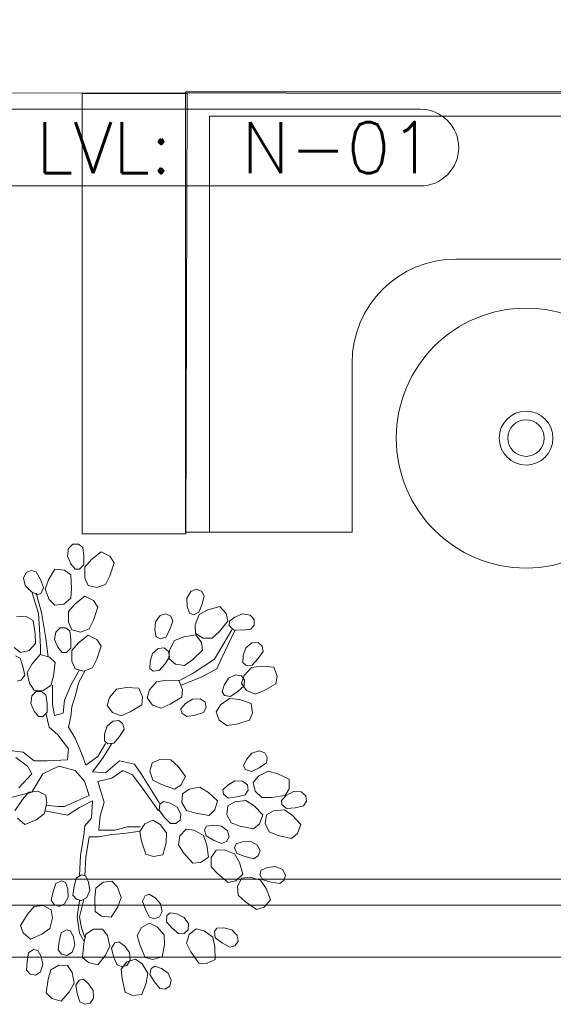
# Model space of a CAD drawing. Header units: millimetres. Extents: x 99250 to 122845, y -19292 to 18303.
# Tile 4 of 99: x 102445 to 104011, y 14 to 2900. Entities that reach past the tile are written whole.
import ezdxf
from ezdxf.enums import TextEntityAlignment as Align

# ---------------------------------------------------------------- set-up
doc = ezdxf.new("R2010")
doc.units = ezdxf.units.MM
doc.header["$MEASUREMENT"] = 0
doc.layers.get('0').update_dxf_attribs({"lineweight": 5})
doc.layers.add('ELEC-SO-LVL-TAG', color=7, linetype='Continuous')
doc.layers.add('IRISH HOUSE_HYD AIRPORT_DRAINAGE LAYOUT 1$0$GREY SCALE', color=8, linetype='Continuous')
for name, color, linetype, lineweight in [('IRISH HOUSE_HYD AIRPORT_DRAINAGE LAYOUT 1$0$GREYSCALE', 8, 'Continuous', 0), ('M-MEP-ELLG-TEXT', 7, 'Continuous', 20), ('M-MEP-ELPR-EQUIP', 6, 'Continuous', 20)]:
    doc.layers.add(name, color=color, linetype=linetype, lineweight=lineweight)
doc.styles.add('ROMANS-100', font='romans.shx')
doc.styles.get("Standard").update_dxf_attribs({"font": 'romans.shx'})

# ---------------------------------------------------------------- blocks, each defined once
blk = doc.blocks.new('IRISH HOUSE_HYD AIRPORT_DRAINAGE LAYOUT 1$0$FLOOR PLAN')
at = {"layer": 'IRISH HOUSE_HYD AIRPORT_DRAINAGE LAYOUT 1$0$GREYSCALE', "color": 8, "lineweight": 0, "ltscale": 0.25}
for p, q in [((1338.3, 2687), (4221.9, 2683.5)), ((4221.5, 2688.7), (2932.3, 2688.7)), ((2932.3, 2688.7), (2932.3, 1397.9)), ((2628.5, 2683.5), (2628.5, 1392.7)), ((2936.8, 2683.5), (2628.5, 2683.5)), ((2933.3, 1392.7), (2936.8, 2683.5)), ((3002.3, 1397.9), (3002.3, 2617.1)), ((3002.3, 2617.1), (4221.5, 2617.1)), ((2628.5, 1392.7), (2933.3, 1392.7)), ((2932.3, 1397.9), (3002.3, 1397.9)), ((4069.5, 381), (1453.1, 381)), ((1453.1, 381), (4069.5, 381)), ((1453.1, 304.8), (4032.6, 304.8)), ((4032.6, 304.8), (1453.1, 304.8)), ((1453.1, 304.8), (4069.5, 304.8)), ((1453.1, 304.8), (4069.5, 304.8)), ((1453.1, 304.8), (11785.4, 304.8))]:
    blk.add_line(p, q, dxfattribs=at)
at = {"layer": 'IRISH HOUSE_HYD AIRPORT_DRAINAGE LAYOUT 1$0$GREYSCALE', "color": 8, "lineweight": 0}
for p, q in [((4221.5, 2617.1), (3002.3, 2617.1)), ((3002.3, 2617.1), (3002.3, 1397.9)), ((3002.3, 1702.7), (3002.3, 2617.1)), ((3002.3, 2617.1), (3916.7, 2617.1)), ((3725.8, 2198.4), (4221.5, 2198.4)), ((3421, 1397.9), (3421, 1893.6)), ((3002.3, 1397.9), (3421, 1397.9)), ((2589.2, 1349.6), (2601.9, 1362.3)), ((2601.9, 1362.3), (2617.8, 1362.3)), ((2617.8, 1362.3), (2630.5, 1352.8)), ((2586.1, 1327.4), (2589.2, 1349.6)), ((2630.5, 1352.8), (2633.7, 1327.4)), ((2655.9, 1317.9), (2684.4, 1340.1)), ((2684.4, 1340.1), (2709.8, 1327.4)), ((2595.6, 1305.2), (2586.1, 1327.4)), ((2608.3, 1289.3), (2595.6, 1305.2)), ((2633.7, 1302), (2621, 1289.3)), ((2633.7, 1327.4), (2633.7, 1302)), ((2636.8, 1295.7), (2655.9, 1317.9)), ((2709.8, 1327.4), (2722.5, 1308.4)), ((2722.5, 1308.4), (2709.8, 1270.3)), ((2456.8, 1263.5), (2464.1, 1279.9)), ((2464.1, 1279.9), (2478.9, 1285.7)), ((2478.9, 1285.7), (2494.2, 1281.4)), ((2494.2, 1281.4), (2506.3, 1258.8)), ((2530.4, 1258), (2549, 1289)), ((2549, 1289), (2577.3, 1286.3)), ((2577.3, 1286.3), (2596, 1273.2)), ((2596, 1273.2), (2597.9, 1233.1)), ((2621, 1289.3), (2608.3, 1289.3)), ((2636.8, 1263.9), (2636.8, 1295.7)), ((2709.8, 1270.3), (2697.1, 1244.9)), ((2461.9, 1241.6), (2456.8, 1263.5)), ((2478.8, 1224.4), (2461.9, 1241.6)), ((2506.3, 1258.8), (2515.5, 1235.2)), ((2520.7, 1230.4), (2530.4, 1258)), ((2646.4, 1241.7), (2636.8, 1263.9)), ((2671.7, 1235.3), (2646.4, 1241.7)), ((2697.1, 1244.9), (2671.7, 1235.3)), ((2496.4, 1214.1), (2478.8, 1224.4)), ((2481.4, 1222.6), (2500.4, 1159.1)), ((2509.9, 1162.3), (2494.1, 1219.5)), ((2508.2, 1218.7), (2496.4, 1214.1)), ((2515.5, 1235.2), (2508.2, 1218.7)), ((2532.2, 1200.8), (2520.7, 1230.4)), ((2597.9, 1233.1), (2595.3, 1204.8)), ((2936.4, 1204), (2947.4, 1223.6)), ((2947.4, 1223.6), (2963.8, 1230.8)), ((2963.8, 1230.8), (2978.6, 1225.1)), ((2978.6, 1225.1), (2987, 1211.6)), ((2549.1, 1183.5), (2532.2, 1200.8)), ((2575.1, 1186.7), (2549.1, 1183.5)), ((2595.3, 1204.8), (2575.1, 1186.7)), ((2589.2, 1165.5), (2608.3, 1187.7)), ((2608.3, 1187.7), (2636.8, 1209.9)), ((2636.8, 1209.9), (2662.2, 1197.2)), ((2662.2, 1197.2), (2674.9, 1178.2)), ((2937.3, 1179.8), (2936.4, 1204)), ((2980.8, 1186.8), (2971.6, 1163.1)), ((2987, 1211.6), (2980.8, 1186.8)), ((2500.4, 1159.1), (2503.6, 1114.7)), ((2522.6, 1086.1), (2509.9, 1162.3)), ((2589.2, 1133.7), (2589.2, 1165.5)), ((2674.9, 1178.2), (2662.2, 1140.1)), ((2857.4, 1153.3), (2874.6, 1158.6)), ((2874.6, 1158.6), (2888.6, 1151.2)), ((2943.4, 1160.5), (2937.3, 1179.8)), ((2955.2, 1155.9), (2943.4, 1160.5)), ((2971.6, 1163.1), (2955.2, 1155.9)), ((2960.8, 1126.5), (2972.3, 1156.1)), ((2972.3, 1156.1), (2998.1, 1169.9)), ((2998.1, 1169.9), (3032.7, 1180.3)), ((3032.7, 1180.3), (3051.8, 1159.3)), ((3051.8, 1159.3), (3056.7, 1137)), ((3077, 1149.2), (3099.5, 1158.2)), ((3099.5, 1158.2), (3121.6, 1154.4)), ((2436.2, 1149.7), (2464.6, 1150.3)), ((2464.6, 1150.3), (2484.7, 1139.3)), ((2484.7, 1139.3), (2491.2, 1099.7)), ((2598.8, 1111.5), (2589.2, 1133.7)), ((2662.2, 1140.1), (2649.5, 1114.7)), ((2842.4, 1111), (2844.3, 1135.1)), ((2844.3, 1135.1), (2857.4, 1153.3)), ((2895.4, 1136.9), (2886.4, 1112.9)), ((2888.6, 1151.2), (2895.4, 1136.9)), ((2961.7, 1102.3), (2960.8, 1126.5)), ((3056.7, 1137), (3031.1, 1106)), ((3060.5, 1124.2), (3060.9, 1136.9)), ((3060.9, 1136.9), (3077, 1149.2)), ((3121.6, 1154.4), (3134, 1141.4)), ((3134, 1141.4), (3133.6, 1125.6)), ((2491.2, 1099.7), (2491.7, 1071.3)), ((2503.6, 1114.7), (2506.7, 1060.7)), ((2548, 1082.9), (2551.2, 1105.2)), ((2551.2, 1105.2), (2563.9, 1117.9)), ((2563.9, 1117.9), (2579.7, 1117.9)), ((2579.7, 1117.9), (2592.4, 1108.3)), ((2592.4, 1108.3), (2595.6, 1082.9)), ((2624.1, 1105.2), (2598.8, 1111.5)), ((2649.5, 1114.7), (2624.1, 1105.2)), ((2846.2, 1091), (2842.4, 1111)), ((2886.4, 1112.9), (2874.6, 1090.5)), ((2927.1, 1091), (2962.7, 1097.4)), ((2983, 1087.2), (2961.7, 1102.3)), ((2962.7, 1097.4), (2979.2, 1074.4)), ((3031.1, 1106), (3010.1, 1086.9)), ((3017.6, 1025.8), (3068.3, 1111.5)), ((3077.9, 1111.5), (3036.6, 1025.8)), ((3072.9, 1111.2), (3060.5, 1124.2)), ((3098.3, 1110.6), (3072.9, 1111.2)), ((3123.8, 1113.1), (3098.3, 1110.6)), ((3133.6, 1125.6), (3123.8, 1113.1)), ((2491.7, 1071.3), (2473.7, 1051)), ((2529, 1032.1), (2522.6, 1086.1)), ((2557.5, 1060.7), (2548, 1082.9)), ((2595.6, 1082.9), (2595.6, 1057.5)), ((2598.8, 1051.2), (2617.8, 1073.4)), ((2617.8, 1073.4), (2646.4, 1095.6)), ((2646.4, 1095.6), (2671.7, 1082.9)), ((2671.7, 1082.9), (2684.4, 1063.9)), ((2857.5, 1085.1), (2846.2, 1091)), ((2874.6, 1090.5), (2857.5, 1085.1)), ((2885.1, 1052.1), (2899.9, 1080.2)), ((2899.9, 1080.2), (2927.1, 1091)), ((2979.2, 1074.4), (2981.6, 1051.6)), ((3010.1, 1086.9), (2983, 1087.2)), ((3109.6, 1059), (3127, 1073.3)), ((3127, 1073.3), (3144.9, 1074.2)), ((3144.9, 1074.2), (3156.6, 1063.5)), ((2448.3, 1044.9), (2429.5, 1060.1)), ((2473.7, 1051), (2448.3, 1044.9)), ((2482.1, 1011.7), (2505.7, 1039.1)), ((2505.7, 1039.1), (2533, 1031.7)), ((2506.7, 1060.7), (2506.7, 1038.5)), ((2570.2, 1044.8), (2557.5, 1060.7)), ((2582.9, 1044.8), (2570.2, 1044.8)), ((2595.6, 1057.5), (2582.9, 1044.8)), ((2598.8, 1019.4), (2598.8, 1051.2)), ((2684.4, 1063.9), (2671.7, 1025.8)), ((2828, 1018.8), (2835, 1042)), ((2835, 1042), (2851.7, 1057)), ((2851.7, 1057), (2869.6, 1058.5)), ((2869.6, 1058.5), (2881.8, 1048.3)), ((2881.8, 1048.3), (2885.4, 1032.9)), ((2883.2, 1028), (2885.1, 1052.1)), ((2981.6, 1051.6), (2952.7, 1023.8)), ((3101.7, 1036.2), (3109.6, 1059)), ((3159.6, 1047.9), (3144.8, 1027)), ((3156.6, 1063.5), (3159.6, 1047.9)), ((2432.8, 1035), (2447.1, 1028.2)), ((2447.1, 1028.2), (2455.2, 1003.9)), ((2467.8, 986.1), (2482.1, 1011.7)), ((2533, 1031.7), (2549.3, 1015.5)), ((2549.3, 1015.5), (2544.4, 975.7)), ((2608.3, 997.2), (2598.8, 1019.4)), ((2671.7, 1025.8), (2659, 1000.4)), ((2827.5, 998.5), (2828, 1018.8)), ((2871.5, 1011.4), (2855.2, 991.9)), ((2885.4, 1032.9), (2871.5, 1011.4)), ((2902.7, 1010.5), (2883.2, 1028)), ((2929.6, 1007.2), (2902.7, 1010.5)), ((2952.7, 1023.8), (2929.6, 1007.2)), ((2954.1, 984.5), (3017.6, 1025.8)), ((3036.6, 1025.8), (3023.9, 997.2)), ((3100.4, 1015.9), (3101.7, 1036.2)), ((3109.8, 1007.4), (3100.4, 1015.9)), ((3144.8, 1027), (3127.7, 1008.2)), ((2455.2, 1003.9), (2460.3, 979)), ((2474.1, 955), (2467.8, 986.1)), ((2595.6, 949.6), (2621, 994)), ((2633.7, 990.9), (2608.3, 997.2)), ((2636.8, 990.9), (2617.8, 955.9)), ((2659, 1000.4), (2633.7, 990.9)), ((2837.3, 990.4), (2827.5, 998.5)), ((2855.2, 991.9), (2837.3, 990.4)), ((2912.9, 962.3), (2954.1, 984.5)), ((3023.9, 997.2), (2976.3, 971.8)), ((3104.4, 977.9), (3125.8, 1001.4)), ((3127.7, 1008.2), (3109.8, 1007.4)), ((3125.8, 1001.4), (3154.8, 1005)), ((3154.8, 1005), (3190.9, 1002.2)), ((3190.9, 1002.2), (3201.1, 975.7)), ((2450.3, 964.1), (2437.9, 961.5)), ((2460.3, 979), (2450.3, 964.1)), ((2487.8, 935.1), (2474.1, 955)), ((2544.4, 975.7), (2537, 948.3)), ((2617.8, 955.9), (2611.5, 927.4)), ((2826.7, 935.3), (2847.2, 959.6)), ((2847.2, 959.6), (2876, 964.4)), ((2876, 964.4), (2912.2, 963.1)), ((2912.2, 963.1), (2923.5, 937)), ((2976.3, 971.8), (2919.2, 949.6)), ((3045.4, 949.4), (3058.3, 969.8)), ((3058.3, 969.8), (3078.4, 979.8)), ((3078.4, 979.8), (3096.1, 976.6)), ((3096.1, 976.6), (3105.1, 963.6)), ((3096.4, 955.1), (3104.4, 977.9)), ((3110.9, 933.3), (3096.4, 955.1)), ((3105.1, 963.6), (3104.5, 947.7)), ((3197.6, 953), (3162.6, 933.4)), ((3201.1, 975.7), (3197.6, 953)), ((2481.4, 917.8), (2494.1, 930.5)), ((2514, 933.9), (2487.8, 935.1)), ((2494.1, 930.5), (2509.9, 930.5)), ((2509.9, 930.5), (2522.6, 921)), ((2537, 948.3), (2514, 933.9)), ((2541.7, 949.6), (2541.7, 892.4)), ((2576.6, 905.1), (2595.6, 949.6)), ((2611.5, 927.4), (2598.8, 886.1)), ((2709.4, 913.1), (2729.8, 937.4)), ((2729.8, 937.4), (2758.6, 942.2)), ((2758.6, 942.2), (2794.8, 940.9)), ((2794.8, 940.9), (2806.1, 914.8)), ((2819.8, 912.2), (2826.7, 935.3)), ((2923.5, 937), (2920.9, 914.3)), ((3039.6, 929.9), (3045.4, 949.4)), ((3046.8, 919.5), (3039.6, 929.9)), ((3085.4, 930.7), (3064.5, 916.2)), ((3104.5, 947.7), (3085.4, 930.7)), ((3136.1, 923.2), (3110.9, 933.3)), ((3162.6, 933.4), (3136.1, 923.2)), ((2478.2, 895.6), (2481.4, 917.8)), ((2487.7, 873.4), (2478.2, 895.6)), ((2522.6, 921), (2525.8, 895.6)), ((2525.8, 895.6), (2525.8, 870.2)), ((2573.4, 867), (2576.6, 905.1)), ((2702.4, 889.9), (2709.4, 913.1)), ((2806.1, 914.8), (2803.5, 892.1)), ((2835.1, 891), (2819.8, 912.2)), ((2920.9, 914.3), (2886.7, 893.3)), ((2918.8, 880.2), (2932.2, 895.4)), ((2932.2, 895.4), (2952.4, 908.7)), ((2952.4, 908.7), (2974.9, 909.4)), ((2974.9, 909.4), (2989.6, 899.1)), ((2989.6, 899.1), (2992.3, 883.5)), ((3034.9, 892), (3061, 910)), ((3064.5, 916.2), (3046.8, 919.5)), ((3061, 910), (3090.1, 907)), ((3090.1, 907), (3124.6, 896.1)), ((3124.6, 896.1), (3128.6, 868)), ((2500.4, 857.5), (2487.7, 873.4)), ((2525.8, 870.2), (2513.1, 857.5)), ((2532.1, 825.8), (2522.6, 867)), ((2541.7, 892.4), (2548, 860.7)), ((2548, 860.7), (2573.4, 867)), ((2598.8, 886.1), (2595.6, 857.5)), ((2717.7, 868.8), (2702.4, 889.9)), ((2743.3, 859.7), (2717.7, 868.8)), ((2769.3, 871), (2743.3, 859.7)), ((2803.5, 892.1), (2769.3, 871)), ((2860.7, 882), (2835.1, 891)), ((2886.7, 893.3), (2860.7, 882)), ((2921, 867.7), (2918.8, 880.2)), ((2935.7, 857.4), (2921, 867.7)), ((2985.1, 869.3), (2960.7, 861.8)), ((2992.3, 883.5), (2985.1, 869.3)), ((3022, 871.5), (3034.9, 892)), ((3031.2, 847), (3022, 871.5)), ((3128.6, 868), (3120.1, 846.7)), ((2513.1, 857.5), (2500.4, 857.5)), ((2595.6, 857.5), (2589.2, 825.8)), ((2701.8, 829.3), (2718.5, 844.2)), ((2718.5, 844.2), (2736.4, 845.8)), ((2736.4, 845.8), (2748.5, 835.6)), ((2960.7, 861.8), (2935.7, 857.4)), ((3053.5, 831.5), (3031.2, 847)), ((3120.1, 846.7), (3081.6, 835.5)), ((2557.5, 803.5), (2532.1, 825.8)), ((2589.2, 825.8), (2608.3, 794)), ((2694.8, 806.1), (2701.8, 829.3)), ((2752.1, 820.2), (2738.2, 798.7)), ((2748.5, 835.6), (2752.1, 820.2)), ((3081.6, 835.5), (3053.5, 831.5)), ((2589.2, 762.3), (2557.5, 803.5)), ((2608.3, 794), (2627.3, 749.6)), ((2694.3, 785.8), (2694.8, 806.1)), ((2704, 777.6), (2694.3, 785.8)), ((2738.2, 798.7), (2721.9, 779.2)), ((2408.4, 759.1), (2456, 752.7)), ((2456, 752.7), (2487.7, 727.3)), ((2586.1, 730.5), (2589.2, 762.3)), ((2674.9, 740), (2697.1, 778.1)), ((2716.2, 778.1), (2690.8, 736.9)), ((2721.9, 779.2), (2704, 777.6)), ((3126.8, 750.1), (3148.1, 757.2)), ((3148.1, 757.2), (3165.1, 751.5)), ((3165.1, 751.5), (3172.2, 737.3)), ((2468.7, 711.5), (2433.8, 736.9)), ((2487.7, 727.3), (2525.8, 727.3)), ((2525.8, 727.3), (2586.1, 730.5)), ((2627.3, 749.6), (2640, 714.6)), ((2640, 714.6), (2674.9, 740)), ((2690.8, 736.9), (2671.7, 711.5)), ((2697.1, 692.4), (2738.4, 727.3)), ((2738.4, 727.3), (2782.8, 717.8)), ((2827.6, 697), (2834.6, 722.2)), ((2834.6, 722.2), (2857.1, 731.2)), ((2857.1, 731.2), (2888.8, 730.4)), ((2888.8, 730.4), (2910.6, 710.8)), ((3102.6, 713.3), (3111.1, 731.7)), ((3111.1, 731.7), (3126.8, 750.1)), ((3169.3, 721.7), (3148, 707.5)), ((3172.2, 737.3), (3169.3, 721.7)), ((2481.4, 689.2), (2468.7, 711.5)), ((2560.7, 711.5), (2513.1, 689.2)), ((2608.3, 698.8), (2560.7, 711.5)), ((2635.3, 668.2), (2608.3, 698.8)), ((2671.7, 711.5), (2659, 695.6)), ((2659, 695.6), (2697.1, 692.4)), ((2747.9, 698.8), (2716.2, 676.5)), ((2776.4, 686.1), (2747.9, 698.8)), ((2782.8, 717.8), (2801.8, 689.2)), ((2836.5, 671.4), (2827.6, 697)), ((2910.6, 710.8), (2932.1, 681.7)), ((3108.2, 701.9), (3102.6, 713.3)), ((3125.3, 696.2), (3108.2, 701.9)), ((3148, 707.5), (3125.3, 696.2)), ((3146.5, 682.7), (3174.9, 696.9)), ((3174.9, 696.9), (3203.3, 689.8)), ((2443.3, 648), (2481.4, 689.2)), ((2513.1, 689.2), (2481.4, 635.3)), ((2649.5, 625.7), (2635.3, 668.2)), ((2716.2, 676.5), (2674.9, 667)), ((2674.9, 667), (2693.9, 606.7)), ((2808.2, 644.8), (2776.4, 686.1)), ((2801.8, 689.2), (2855.8, 603.5)), ((2861.6, 658.1), (2836.5, 671.4)), ((2932.1, 681.7), (2918.7, 656.6)), ((3056.2, 656.7), (3077.1, 668.8)), ((3077.1, 668.8), (3099.5, 668.3)), ((3099.5, 668.3), (3113.7, 657.3)), ((3130.9, 664.3), (3146.5, 682.7)), ((3136.5, 638.8), (3130.9, 664.3)), ((3203.3, 689.8), (3235.9, 674.1)), ((3235.9, 674.1), (3235.9, 645.7)), ((2481.4, 635.3), (2405.2, 616.2)), ((2453.3, 614.5), (2471.9, 636)), ((2471.9, 636), (2498.9, 639)), ((2498.9, 639), (2521.9, 626.6)), ((2852.6, 581.3), (2808.2, 644.8)), ((2899.4, 644.4), (2861.6, 658.1)), ((2918.7, 656.6), (2899.4, 644.4)), ((2922.9, 631.2), (2943.1, 644.4)), ((2943.1, 644.4), (2974.4, 650)), ((2974.4, 650), (2999.6, 635.1)), ((2999.6, 635.1), (3026.4, 610.8)), ((3041.9, 642.2), (3056.2, 656.7)), ((3043.5, 629.6), (3041.9, 642.2)), ((3115.6, 641.5), (3107.6, 627.8)), ((3113.7, 657.3), (3115.6, 641.5)), ((3156.3, 620.3), (3136.5, 638.8)), ((3235.9, 645.7), (3224.5, 625.9)), ((3227.9, 625.9), (3249.2, 637.4)), ((3249.2, 637.4), (3271.6, 636.3)), ((3271.6, 636.3), (3285.4, 624.8)), ((2431.6, 580.7), (2453.3, 614.5)), ((2521.9, 626.6), (2525.6, 602.7)), ((2576.6, 594), (2614.6, 609.9)), ((2614.6, 609.9), (2649.5, 625.7)), ((2659, 609.9), (2621, 590.8)), ((2655.9, 559.1), (2659, 609.9)), ((2693.9, 606.7), (2681.3, 565.4)), ((2857, 600.6), (2867.1, 608.3)), ((2867.1, 608.3), (2886.8, 603.3)), ((2921, 605.1), (2922.9, 631.2)), ((3026.4, 610.8), (3018.3, 583.6)), ((3057.6, 618.5), (3043.5, 629.6)), ((3056.4, 595.5), (3077.3, 607.6)), ((3082.8, 621.6), (3057.6, 618.5)), ((3077.3, 607.6), (3108.8, 611.4)), ((3107.6, 627.8), (3082.8, 621.6)), ((3108.8, 611.4), (3133.1, 595.2)), ((3184.7, 620.2), (3156.3, 620.3)), ((3224.5, 625.9), (3184.7, 620.2)), ((3213.3, 611.8), (3227.9, 625.9)), ((3214.4, 599.2), (3213.3, 611.8)), ((3286.9, 609.1), (3278.5, 595.5)), ((3285.4, 624.8), (3286.9, 609.1)), ((2525.6, 602.7), (2517.8, 571.9)), ((2586.1, 568.6), (2519.4, 581.3)), ((2522.6, 597.2), (2557.5, 594)), ((2557.5, 594), (2576.6, 594)), ((2621, 590.8), (2586.1, 568.6)), ((2854.5, 582.8), (2857, 600.6)), ((2869.9, 562.6), (2854.5, 582.8)), ((2886.8, 603.3), (2907.8, 591.3)), ((2907.8, 591.3), (2918.7, 571.7)), ((2934.8, 581.8), (2921, 605.1)), ((2962, 573.7), (2934.8, 581.8)), ((3018.3, 583.6), (3001.8, 567.8)), ((3053.1, 569.5), (3056.4, 595.5)), ((3133.1, 595.2), (3158.7, 569.5)), ((3169.4, 569.5), (3190.6, 581)), ((3190.6, 581), (3222.2, 583.9)), ((3228.3, 587.7), (3214.4, 599.2)), ((3222.2, 583.9), (3246.1, 567)), ((3253.5, 590), (3228.3, 587.7)), ((3278.5, 595.5), (3253.5, 590)), ((2460.7, 540.6), (2439.2, 559.1)), ((2493.9, 555.1), (2460.7, 540.6)), ((2517.8, 571.9), (2493.9, 555.1)), ((2636.8, 536.8), (2655.9, 559.1)), ((2681.3, 565.4), (2678.1, 524.1)), ((2812.5, 543.1), (2836.5, 553.4)), ((2836.5, 553.4), (2857.5, 541.4)), ((2887.7, 544.2), (2869.9, 562.6)), ((2916.2, 553.9), (2903.6, 544.3)), ((2918.7, 571.7), (2916.2, 553.9)), ((3001.8, 567.8), (2962, 573.7)), ((3065.6, 545.4), (3053.1, 569.5)), ((3158.7, 569.5), (3149.1, 542.8)), ((3165.4, 543.6), (3169.4, 569.5)), ((3246.1, 567), (3270.9, 540.7)), ((2633.7, 508.3), (2636.8, 536.8)), ((2678.1, 524.1), (2725.7, 524.1)), ((2725.7, 524.1), (2760.6, 533.7)), ((2798.7, 521), (2751.1, 514.6)), ((2760.6, 533.7), (2798.7, 533.7)), ((2798, 520.2), (2812.5, 543.1)), ((2803.2, 492.3), (2798, 520.2)), ((2857.5, 541.4), (2876.7, 516.1)), ((2903.6, 544.3), (2887.7, 544.2)), ((2915.5, 508.2), (2933.7, 527)), ((2933.7, 527), (2957.7, 524.1)), ((2957.7, 524.1), (2985.2, 508.3)), ((2987.6, 525.2), (2994, 536.2)), ((2992.3, 507.8), (2987.6, 525.2)), ((2994, 536.2), (3014.1, 539.2)), ((3014.1, 539.2), (3038.1, 536.3)), ((3038.1, 536.3), (3055.7, 522.5)), ((3055.7, 522.5), (3060.4, 505.1)), ((3092.4, 535.9), (3065.6, 545.4)), ((3131.7, 527.9), (3092.4, 535.9)), ((3149.1, 542.8), (3131.7, 527.9)), ((3177.2, 519.2), (3165.4, 543.6)), ((3270.9, 540.7), (3260.6, 514.2)), ((2624.1, 451.1), (2633.7, 508.3)), ((2649.5, 505.1), (2640, 444.8)), ((2678.1, 505.1), (2649.5, 505.1)), ((2716.2, 511.4), (2678.1, 505.1)), ((2751.1, 514.6), (2716.2, 511.4)), ((2816.1, 454.3), (2803.2, 492.3)), ((2876.7, 516.1), (2875, 486.9)), ((2911.1, 481.4), (2915.5, 508.2)), ((2985.2, 508.3), (2994.9, 480.7)), ((3014.3, 495.1), (2992.3, 507.8)), ((3037.9, 485.2), (3014.3, 495.1)), ((3052.5, 491.4), (3037.9, 485.2)), ((3060.4, 505.1), (3052.5, 491.4)), ((3099.7, 490.3), (3123.8, 491.3)), ((3123.8, 491.3), (3143.5, 480.5)), ((3203.7, 508.9), (3177.2, 519.2)), ((3242.8, 499.8), (3203.7, 508.9)), ((3260.6, 514.2), (3242.8, 499.8)), ((2875, 486.9), (2865.6, 451.9)), ((2926.7, 457.8), (2911.1, 481.4)), ((2994.9, 480.7), (2999.9, 444.8)), ((3007.4, 443.9), (3022.3, 465.4)), ((3022.3, 465.4), (3046.5, 466.4)), ((3046.5, 466.4), (3076.2, 455.1)), ((3075.8, 472.2), (3080.3, 484.1)), ((3083.2, 455.9), (3075.8, 472.2)), ((3080.3, 484.1), (3099.7, 490.3)), ((3143.5, 480.5), (3150.9, 464.1)), ((3150.9, 464.1), (3145.3, 449.3)), ((2621, 390.8), (2624.1, 451.1)), ((2640, 444.8), (2636.8, 390.8)), ((2837.7, 446.7), (2816.1, 454.3)), ((2865.6, 451.9), (2837.7, 446.7)), ((2953.4, 427.7), (2926.7, 457.8)), ((2999.9, 444.8), (2976.2, 429.2)), ((3007.3, 416.8), (3007.4, 443.9)), ((3076.2, 455.1), (3090.2, 429.5)), ((3107, 446.8), (3083.2, 455.9)), ((3131.8, 440.8), (3107, 446.8)), ((3145.3, 449.3), (3131.8, 440.8)), ((2976.2, 429.2), (2953.4, 427.7)), ((3026.5, 395.9), (3007.3, 416.8)), ((3090.2, 429.5), (3100.8, 394.9)), ((3150.4, 394.6), (3153.9, 406.8)), ((3153.9, 406.8), (3172.6, 414.7)), ((3172.6, 414.7), (3196.6, 417.7)), ((3196.6, 417.7), (3217.1, 408.6)), ((3217.1, 408.6), (3225.8, 392.9)), ((2552, 368.1), (2568.3, 375.7)), ((2568.3, 375.7), (2580.2, 371.3)), ((2605, 359.4), (2611.3, 384)), ((2611.3, 384), (2626.7, 393.2)), ((2626.7, 393.2), (2639, 390)), ((2639, 390), (2647.4, 371.5)), ((3057.7, 370.5), (3026.5, 395.9)), ((3080, 375.6), (3057.7, 370.5)), ((3100.8, 394.9), (3080, 375.6)), ((3084.6, 360.5), (3097.6, 383.2)), ((3097.6, 383.2), (3121.6, 386.3)), ((3121.6, 386.3), (3152.2, 377.6)), ((3159.1, 378.9), (3150.4, 394.6)), ((3152.2, 377.6), (3168.3, 353.2)), ((3183.6, 372), (3159.1, 378.9)), ((3221.5, 377.7), (3208.9, 368.1)), ((3225.8, 392.9), (3221.5, 377.7)), ((2543.4, 344.2), (2552, 368.1)), ((2580.2, 371.3), (2586.7, 352.1)), ((2586.7, 352.1), (2588.1, 327.9)), ((2601.9, 334), (2605, 359.4)), ((2651.2, 347.6), (2642.6, 326.9)), ((2647.4, 371.5), (2651.2, 347.6)), ((2666.2, 326), (2669.4, 354.2)), ((2669.4, 354.2), (2690, 371.8)), ((2690, 371.8), (2716, 374.5)), ((2716, 374.5), (2732.6, 356.9)), ((2732.6, 356.9), (2743.4, 327.1)), ((3086.8, 333.5), (3084.6, 360.5)), ((3168.3, 353.2), (3181.9, 319.7)), ((3208.9, 368.1), (3183.6, 372)), ((2537.6, 319.3), (2543.4, 344.2)), ((2546.3, 306), (2537.6, 319.3)), ((2588.1, 327.9), (2577.5, 308.1)), ((2611.8, 321.6), (2601.9, 334)), ((2627.2, 317.7), (2611.8, 321.6)), ((2621, 317.8), (2614.6, 270.1)), ((2621, 270.1), (2633.7, 320.9)), ((2642.6, 326.9), (2627.2, 317.7)), ((2667.3, 285.8), (2666.2, 326)), ((2743.4, 327.1), (2733.1, 299.7)), ((2805.7, 315.8), (2813.3, 332.1)), ((2813.3, 332.1), (2825.2, 336.5)), ((2825.2, 336.5), (2842.6, 325.9)), ((2842.6, 325.9), (2859.1, 308.2)), ((3107.8, 314.4), (3086.8, 333.5)), ((3181.9, 319.7), (3162.7, 298.7)), ((2469.3, 278.7), (2487.7, 300.3)), ((2487.7, 300.3), (2514.6, 303.5)), ((2514.6, 303.5), (2537.7, 291.2)), ((2537.7, 291.2), (2541.6, 267.4)), ((2561.2, 300.5), (2546.3, 306)), ((2577.5, 308.1), (2561.2, 300.5)), ((2733.1, 299.7), (2713.9, 269)), ((2814.4, 292), (2805.7, 315.8)), ((2826, 269.2), (2814.4, 292)), ((2859.1, 308.2), (2863.7, 286.3)), ((3140.9, 291.7), (3107.8, 314.4)), ((3162.7, 298.7), (3140.9, 291.7)), ((2447.8, 244.7), (2469.3, 278.7)), ((2541.6, 267.4), (2534, 236.5)), ((2614.6, 270.1), (2621, 222.5)), ((2627.3, 238.4), (2621, 270.1)), ((2685.7, 272.3), (2667.3, 285.8)), ((2713.9, 269), (2685.7, 272.3)), ((2841.2, 264.6), (2826, 269.2)), ((2856.1, 270), (2841.2, 264.6)), ((2863.7, 286.3), (2856.1, 270)), ((2876.1, 256.1), (2877.2, 274)), ((2877.2, 274), (2886.7, 282.5)), ((2886.7, 282.5), (2906.7, 279)), ((2906.7, 279), (2928.6, 268.7)), ((2928.6, 268.7), (2941, 249.9)), ((2455.6, 223.2), (2447.8, 244.7)), ((2534, 236.5), (2510.2, 219.5)), ((2567.3, 223.3), (2582.7, 232.6)), ((2582.7, 232.6), (2595, 229.5)), ((2636.8, 209.8), (2627.3, 238.4)), ((2639.7, 219.2), (2662.1, 234.5)), ((2662.1, 234.5), (2688.2, 234.4)), ((2688.2, 234.4), (2702.8, 215.1)), ((2790.7, 215.5), (2803.4, 239.5)), ((2803.4, 239.5), (2826.6, 251.6)), ((2826.6, 251.6), (2848.5, 241.3)), ((2848.5, 241.3), (2869.5, 217.5)), ((2893, 237.1), (2876.1, 256.1)), ((2912.2, 220.2), (2893, 237.1)), ((2939.9, 232), (2928, 221.5)), ((2941, 249.9), (2939.9, 232)), ((2943.1, 219), (2963.5, 235.4)), ((2963.5, 235.4), (2987, 229.6)), ((3016.8, 227), (3024.4, 237.1)), ((3024.4, 237.1), (3044.7, 237.7)), ((3044.7, 237.7), (3068.2, 231.9)), ((3068.2, 231.9), (3084, 215.9)), ((2477.2, 204.8), (2455.6, 223.2)), ((2510.2, 219.5), (2477.2, 204.8)), ((2561.2, 198.6), (2567.3, 223.3)), ((2595, 229.5), (2603.5, 211.1)), ((2603.5, 211.1), (2607.5, 187.2)), ((2621, 222.5), (2633.7, 200.3)), ((2633.5, 191.5), (2639.7, 219.2)), ((2702.8, 215.1), (2710.4, 184.3)), ((2798.1, 188.1), (2790.7, 215.5)), ((2869.5, 217.5), (2870, 188.2)), ((2928, 221.5), (2912.2, 220.2)), ((2935.4, 193), (2943.1, 219)), ((2987, 229.6), (3012.3, 210.5)), ((3012.3, 210.5), (3018.6, 181.9)), ((3019.3, 209.2), (3016.8, 227)), ((3039.5, 193.9), (3019.3, 209.2)), ((3084, 215.9), (3086.5, 198.2)), ((2471.7, 164.3), (2486.5, 174.4)), ((2486.5, 174.4), (2499, 172.1)), ((2558.2, 173.2), (2561.2, 198.6)), ((2568.3, 160.9), (2558.2, 173.2)), ((2607.5, 187.2), (2599.1, 166.4)), ((2630.3, 151.5), (2633.5, 191.5)), ((2710.4, 184.3), (2697.2, 158.2)), ((2715, 178.9), (2724.3, 194.3)), ((2721.1, 154.2), (2715, 178.9)), ((2724.3, 194.3), (2736.6, 197.3)), ((2736.6, 197.3), (2752.7, 184.9)), ((2752.7, 184.9), (2767.3, 165.6)), ((2813.8, 151.2), (2798.1, 188.1)), ((2870, 188.2), (2863.4, 152.7)), ((2948, 167.6), (2935.4, 193)), ((3018.6, 181.9), (3019.1, 145.7)), ((3061.7, 181.1), (3039.5, 193.9)), ((3077, 185.5), (3061.7, 181.1)), ((3086.5, 198.2), (3077, 185.5)), ((2467, 139.3), (2471.7, 164.3)), ((2499, 172.1), (2508.6, 154.2)), ((2508.6, 154.2), (2513.8, 130.6)), ((2583.7, 157.1), (2568.3, 160.9)), ((2599.1, 166.4), (2583.7, 157.1)), ((2647.1, 136), (2630.3, 151.5)), ((2697.2, 158.2), (2674.8, 129.7)), ((2730.2, 130.3), (2721.1, 154.2)), ((2760.1, 138.1), (2785, 146.1)), ((2767.3, 165.6), (2769.5, 143.3)), ((2785, 146.1), (2804.8, 132.2)), ((2836, 145.3), (2813.8, 151.2)), ((2863.4, 152.7), (2836, 145.3)), ((2970.8, 134.5), (2948, 167.6)), ((3019.1, 145.7), (2993.6, 133.1)), ((2465.5, 113.8), (2467, 139.3)), ((2513.8, 130.6), (2506.6, 109.3)), ((2537, 114.8), (2560.2, 128.8)), ((2560.2, 128.8), (2586.3, 127.2)), ((2586.3, 127.2), (2599.7, 107.1)), ((2674.8, 129.7), (2647.1, 136)), ((2744.8, 124.1), (2730.2, 130.3)), ((2743.5, 116.6), (2760.1, 138.1)), ((2746.1, 88.4), (2743.5, 116.6)), ((2760.2, 127.9), (2744.8, 124.1)), ((2769.5, 143.3), (2760.2, 127.9)), ((2804.8, 132.2), (2821.5, 105.2)), ((2827.5, 101.5), (2831.6, 118.9)), ((2831.6, 118.9), (2842.4, 125.6)), ((2842.4, 125.6), (2861.6, 118.8)), ((2861.6, 118.8), (2881.4, 104.9)), ((2993.6, 133.1), (2970.8, 134.5)), ((2476.2, 102.1), (2465.5, 113.8)), ((2491.8, 99.1), (2476.2, 102.1)), ((2506.6, 109.3), (2491.8, 99.1)), ((2523.7, 47.7), (2529.1, 87.5)), ((2529.1, 87.5), (2537, 114.8)), ((2599.7, 107.1), (2605.5, 75.9)), ((2620, 85.1), (2632.5, 87.4)), ((2632.5, 87.4), (2647.8, 74.1)), ((2755.3, 49.3), (2746.1, 88.4)), ((2821.5, 105.2), (2817, 76.3)), ((2840.9, 79.9), (2827.5, 101.5)), ((2881.4, 104.9), (2890.4, 84.4)), ((2605.5, 75.9), (2590.9, 50.6)), ((2609.8, 70.3), (2620, 85.1)), ((2614.5, 45.3), (2609.8, 70.3)), ((2647.8, 74.1), (2661.3, 54)), ((2817, 76.3), (2804.4, 42.3)), ((2857, 59.9), (2840.9, 79.9)), ((2872.8, 58.5), (2857, 59.9)), ((2886.3, 66.9), (2872.8, 58.5)), ((2890.4, 84.4), (2886.3, 66.9)), ((2539.6, 31.3), (2523.7, 47.7)), ((2566.9, 23.5), (2539.6, 31.3)), ((2590.9, 50.6), (2566.9, 23.5)), ((2622.3, 20.9), (2614.5, 45.3)), ((2662.2, 31.6), (2652.1, 16.8)), ((2661.3, 54), (2662.2, 31.6)), ((2776.2, 39.8), (2755.3, 49.3)), ((2804.4, 42.3), (2776.2, 39.8)), ((2636.5, 13.9), (2622.3, 20.9)), ((2652.1, 16.8), (2636.5, 13.9))]:
    blk.add_line(p, q, dxfattribs=at)
at = {"layer": 'IRISH HOUSE_HYD AIRPORT_DRAINAGE LAYOUT 1$0$GREYSCALE', "color": 8, "lineweight": 0, "ltscale": 0.2}
blk.add_line((1605.5, 152.4), (11785.4, 152.4), dxfattribs=at)
at = {"layer": 'IRISH HOUSE_HYD AIRPORT_DRAINAGE LAYOUT 1$0$GREYSCALE', "color": 8, "lineweight": 0}
for radius in [380.9, 78.9, 53.5]:
    blk.add_circle((3931.4, 1673.6), radius, dxfattribs=at)
blk.add_arc((3725.8, 1893.6), 304.8, 90, 180, dxfattribs=at)
blk = doc.blocks.new('IRISH HOUSE_HYD AIRPORT_DRAINAGE LAYOUT 1')
at = {"layer": 'IRISH HOUSE_HYD AIRPORT_DRAINAGE LAYOUT 1$0$GREY SCALE'}
blk.add_blockref('IRISH HOUSE_HYD AIRPORT_DRAINAGE LAYOUT 1$0$FLOOR PLAN', (0, 0), dxfattribs=at)
blk = doc.blocks.new('ELEC-SO-LVL-EQP-TAG')
at = {"color": 0}
blk.add_lwpolyline([(75, 72.5), (1075, 72.5, -0.414214), (1150, -2.5), (1150, -2.5, -0.414214), (1075, -77.5), (75, -77.5, -0.414214), (0, -2.5), (0, -2.5, -0.414214)], format="xyb", close=True, dxfattribs=at)
at = {"color": 0, "insert": (75, -2.5), "char_height": 100, "attachment_point": 4}
blk.add_mtext_dynamic_manual_height_columns('{\\Fromans|c0;SO LVL:}', width=1015.069, gutter_width=1, heights=[0], dxfattribs=at)
at = {"color": 0, "style": 'ROMANS-100'}
for tag, p in [('SO-EQP', (0, 197.5)), ('SO-LVL', (725, -2.5))]:
    blk.add_attdef(tag, text='', height=100, dxfattribs=at).set_placement(p, align=Align.MIDDLE_LEFT)

msp = doc.modelspace()

# ---------------------------------------------------------------- block references
at = {"layer": 'M-MEP-ELLG-TEXT'}
ref = msp.add_blockref('ELEC-SO-LVL-EQP-TAG', (102008.7, 2528.9), dxfattribs=dict(at, xscale=1.5, yscale=1.5, zscale=1.5))
ref.add_attrib('SO-EQP', 'TV', dxfattribs={"layer": 'ELEC-SO-LVL-TAG', "height": 150, "style": 'ROMANS-100'}).set_placement((102008.7, 2825.1), align=Align.MIDDLE_LEFT)
ref.add_attrib('SO-LVL', 'N-01', dxfattribs={"layer": 'ELEC-SO-LVL-TAG', "height": 150, "style": 'ROMANS-100'}).set_placement((103096.2, 2525.1), align=Align.MIDDLE_LEFT)
at = {"layer": 'M-MEP-ELPR-EQUIP'}
msp.add_blockref('IRISH HOUSE_HYD AIRPORT_DRAINAGE LAYOUT 1', (100000, 0), dxfattribs=at)

doc.saveas('drawing.dxf')
